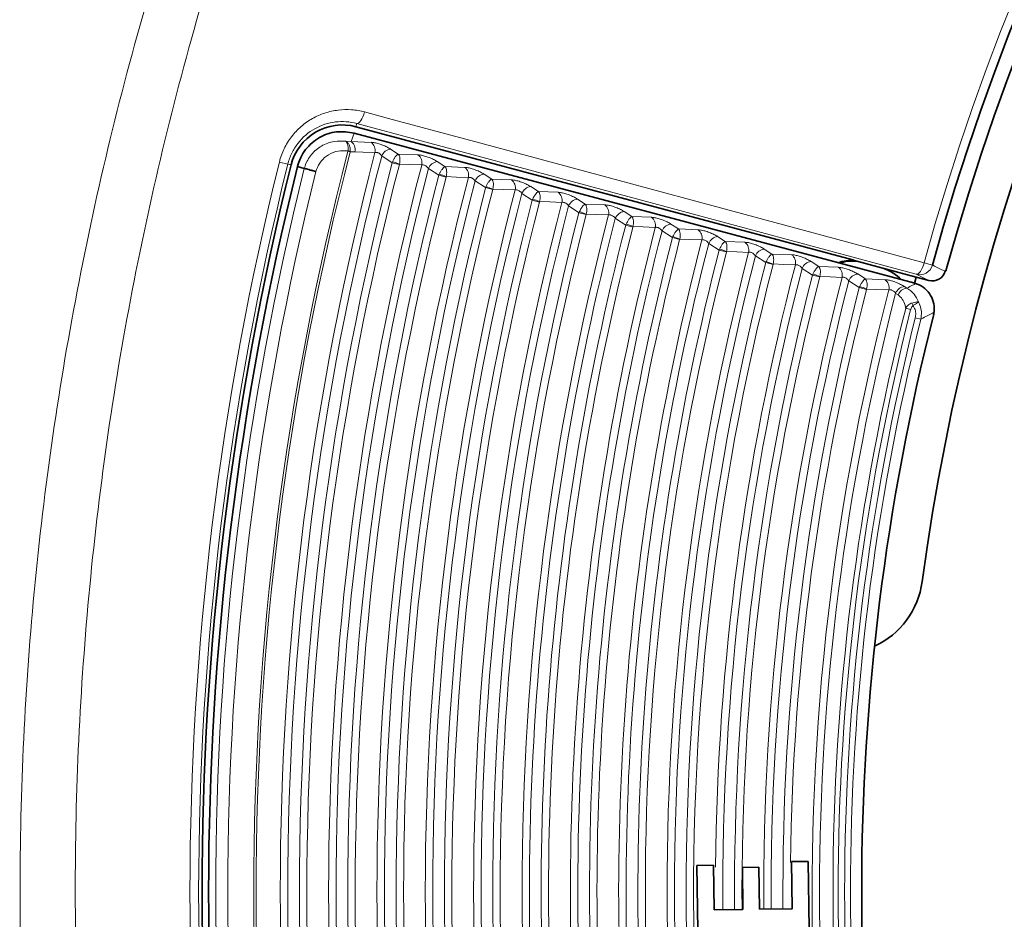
# Model space of a CAD drawing. Header units: millimetres. Extents: x 0 to 1118, y 0 to 864.
# Tile 27 of 200: x 352 to 365, y 283 to 294. Entities that reach past the tile are written whole.
import ezdxf

# ---------------------------------------------------------------- set-up
doc = ezdxf.new("R2010")
doc.units = ezdxf.units.MM

msp = doc.modelspace()

# ---------------------------------------------------------------- linework, layer by layer
at = {"color": 7, "linetype": 'Continuous', "lineweight": 18}
for p, q in [((356.621, 292.961), (356.61, 292.92)), ((363.689, 291.057), (356.621, 292.961)), ((356.549, 292.733), (356.589, 292.84)), ((356.484, 292.736), (356.549, 292.733)), ((356.55, 292.733), (356.803, 292.723)), ((356.509, 292.61), (356.51, 292.614)), ((356.536, 292.603), (356.509, 292.61)), ((356.536, 292.603), (356.538, 292.613)), ((356.597, 292.605), (356.536, 292.603)), ((357.048, 292.637), (357.145, 292.575)), ((357.145, 292.575), (357.393, 292.565)), ((355.749, 292.448), (355.643, 292.474)), ((355.749, 292.448), (355.791, 292.438)), ((357.067, 292.466), (356.936, 292.551)), ((357.067, 292.466), (357.072, 292.478)), ((357.158, 292.442), (357.067, 292.466)), ((357.16, 292.448), (357.158, 292.442)), ((357.638, 292.48), (357.735, 292.417)), ((357.657, 292.308), (357.526, 292.393)), ((357.657, 292.308), (357.662, 292.321)), ((357.735, 292.417), (357.983, 292.407)), ((358.228, 292.322), (358.325, 292.259)), ((357.748, 292.285), (357.657, 292.308)), ((357.75, 292.29), (357.748, 292.285)), ((358.247, 292.151), (358.116, 292.235)), ((358.325, 292.259), (358.573, 292.25)), ((358.247, 292.151), (358.252, 292.163)), ((358.338, 292.127), (358.247, 292.151)), ((358.34, 292.133), (358.338, 292.127)), ((358.837, 291.993), (358.706, 292.078)), ((358.819, 292.164), (358.916, 292.102)), ((358.916, 292.102), (359.164, 292.092)), ((358.837, 291.993), (358.843, 292.005)), ((358.929, 291.969), (358.837, 291.993)), ((358.93, 291.975), (358.929, 291.969)), ((359.409, 292.007), (359.506, 291.944)), ((359.506, 291.944), (359.754, 291.934)), ((359.428, 291.835), (359.297, 291.92)), ((359.428, 291.835), (359.433, 291.848)), ((359.519, 291.812), (359.428, 291.835)), ((359.52, 291.817), (359.519, 291.812)), ((359.999, 291.849), (360.096, 291.786)), ((360.018, 291.678), (359.887, 291.762)), ((360.096, 291.786), (360.344, 291.777)), ((360.018, 291.678), (360.023, 291.69)), ((360.109, 291.654), (360.018, 291.678)), ((360.11, 291.66), (360.109, 291.654)), ((360.608, 291.52), (360.477, 291.605)), ((360.589, 291.691), (360.686, 291.629)), ((360.686, 291.629), (360.934, 291.619)), ((360.608, 291.52), (360.613, 291.532)), ((360.699, 291.496), (360.608, 291.52)), ((360.701, 291.502), (360.699, 291.496)), ((361.198, 291.362), (361.067, 291.447)), ((361.179, 291.534), (361.276, 291.471)), ((361.276, 291.471), (361.524, 291.461)), ((361.198, 291.362), (361.203, 291.375)), ((361.289, 291.339), (361.198, 291.362)), ((361.291, 291.344), (361.289, 291.339)), ((361.769, 291.376), (361.866, 291.313)), ((361.788, 291.205), (361.657, 291.289)), ((361.788, 291.205), (361.793, 291.217)), ((361.879, 291.181), (361.788, 291.205)), ((361.866, 291.313), (362.114, 291.304)), ((362.359, 291.218), (362.456, 291.156)), ((363.893, 291.174), (363.787, 291.203)), ((361.881, 291.187), (361.879, 291.181)), ((362.378, 291.047), (362.247, 291.132)), ((362.456, 291.156), (362.704, 291.146)), ((362.378, 291.047), (362.383, 291.059)), ((362.469, 291.023), (362.378, 291.047)), ((362.471, 291.029), (362.469, 291.023)), ((362.968, 290.889), (362.837, 290.974)), ((362.949, 291.061), (363.046, 290.998)), ((363.046, 290.998), (363.294, 290.988)), ((362.968, 290.889), (362.974, 290.902)), ((363.059, 290.866), (362.968, 290.889)), ((363.061, 290.871), (363.059, 290.866)), ((363.54, 290.903), (363.571, 290.883)), ((363.459, 290.796), (363.427, 290.816)), ((363.618, 290.611), (363.554, 290.627)), ((363.747, 290.491), (363.676, 290.508))]:
    msp.add_line(p, q, dxfattribs=at)
at = {"color": 7, "linetype": 'Continuous', "lineweight": 35}
for p, q in [((363.669, 290.943), (356.589, 292.84)), ((356.61, 292.92), (362.887, 291.239)), ((355.958, 292.394), (355.872, 292.417)), ((355.958, 292.394), (355.958, 292.394)), ((362.939, 291.222), (363.688, 291.022)), ((364.064, 291.102), (364.053, 291.095)), ((363.666, 290.942), (363.688, 291.022)), ((363.849, 290.978), (363.688, 291.022)), ((363.68, 290.94), (363.669, 290.943)), ((362.114, 283.64), (362.325, 283.643)), ((362.122, 283.046), (362.114, 283.64)), ((362.325, 283.643), (362.337, 282.792)), ((360.916, 283.592), (361.127, 283.595)), ((360.928, 282.772), (360.916, 283.592)), ((361.127, 283.595), (361.135, 283.032)), ((361.492, 283.568), (361.701, 283.571)), ((361.499, 283.037), (361.492, 283.568)), ((361.701, 283.571), (361.708, 283.04)), ((361.135, 283.032), (361.499, 283.037)), ((361.708, 283.04), (362.122, 283.046))]:
    msp.add_line(p, q, dxfattribs=at)
at = {"color": 7, "linetype": 'Continuous', "lineweight": 18, "flags": 128}
for points in [[(356.621, 292.961), (356.633, 292.961), (356.646, 292.968), (356.659, 292.98), (356.673, 292.998), (356.686, 293.02), (356.699, 293.047), (356.71, 293.076), (356.719, 293.107)], [(356.719, 293.107), (357.022, 293.025), (358.232, 292.7), (363.071, 291.396), (363.787, 291.203)], [(356.85, 292.595), (356.699, 292.601), (356.597, 292.605)], [(357.44, 292.437), (357.289, 292.443), (357.16, 292.448)], [(358.03, 292.279), (357.879, 292.285), (357.75, 292.29)], [(358.621, 292.122), (358.469, 292.128), (358.34, 292.133)], [(359.211, 291.964), (359.06, 291.97), (358.93, 291.975)], [(359.801, 291.806), (359.65, 291.812), (359.52, 291.817)], [(360.391, 291.649), (360.24, 291.655), (360.11, 291.66)], [(360.981, 291.491), (360.83, 291.497), (360.701, 291.502)], [(361.571, 291.333), (361.42, 291.339), (361.291, 291.344)], [(363.689, 291.057), (363.701, 291.058), (363.714, 291.064), (363.727, 291.077), (363.741, 291.094), (363.754, 291.117), (363.767, 291.143), (363.778, 291.172), (363.787, 291.203)], [(362.161, 291.176), (362.01, 291.182), (361.881, 291.187)], [(363.893, 291.174), (363.898, 291.172), (363.92, 291.161), (364.005, 291.119), (364.053, 291.095)], [(362.751, 291.018), (362.6, 291.024), (362.471, 291.029)], [(363.849, 290.978), (363.772, 291.016), (363.689, 291.057)], [(363.342, 290.86), (363.19, 290.866), (363.061, 290.871)]]:
    msp.add_lwpolyline(points, dxfattribs=at)
at = {"color": 7, "linetype": 'Continuous', "lineweight": 35, "flags": 128}
for points in [[(362.887, 291.239), (362.748, 291.22), (362.701, 291.202)], [(362.719, 291.197), (362.796, 291.22), (362.939, 291.222)]]:
    msp.add_lwpolyline(points, dxfattribs=at)
at = {"color": 7, "linetype": 'Continuous', "lineweight": 35}
for centre, radius, start, end in [((392.666, 283.259), 29.167, 63.3472, 172.2835), ((392.666, 283.259), 29.842, 102.965, 164.6194), ((392.666, 283.259), 29.658, 102.62, 164.6675), ((356.438, 292.276), 0.667, 75, 166.0232), ((392.666, 283.259), 38, 166.0232, 193.9768), ((392.666, 283.259), 37.917, 166.0232, 193.9768), ((363.04, 290.508), 0.667, 46.045, 70.2113), ((392.666, 283.259), 29.667, 165.7966, 194.2034), ((362.715, 287.318), 1.058, 294.9804, 352.2835)]:
    msp.add_arc(centre, radius, start, end, dxfattribs=at)
at = {"color": 7, "linetype": 'Continuous', "lineweight": 18}
for centre, radius, start, end in [((392.666, 283.259), 29.951, 102.965, 164.6194), ((356.726, 292.622), 0.127, 347.6345, 52.8052), ((392.666, 283.259), 37.347, 165.5006, 194.4994), ((392.666, 283.259), 37.318, 165.5006, 194.4994), ((392.666, 283.259), 37.012, 165.3911, 194.6089), ((356.553, 293.226), 0.614, 265.9642, 268.5746), ((357.063, 292.502), 0.136, 96.3431, 159.0357), ((357.317, 292.464), 0.127, 347.6381, 52.806), ((392.666, 283.259), 38.153, 166.0232, 193.9768), ((392.666, 283.259), 38.043, 166.0232, 193.9768), ((392.666, 283.259), 36.918, 165.4233, 194.5767), ((392.666, 283.259), 36.77, 165.4998, 194.5002), ((392.666, 283.259), 36.676, 165.4998, 194.5002), ((356.904, 291.849), 0.651, 66.9025, 75.0614), ((357.653, 292.344), 0.136, 96.3446, 159.0384), ((392.666, 283.259), 37.828, 166.0265, 193.9742), ((392.666, 283.259), 37.675, 166.0307, 193.971), ((392.666, 283.259), 36.401, 165.397, 194.603), ((392.666, 283.259), 36.307, 165.4298, 194.5702), ((357.495, 291.692), 0.65, 66.8964, 75.068), ((357.907, 292.306), 0.127, 347.6419, 52.8068), ((358.244, 292.187), 0.136, 96.3461, 159.0412), ((392.666, 283.259), 36.159, 165.5076, 194.4924), ((392.666, 283.259), 36.065, 165.5076, 194.4924), ((392.666, 283.259), 35.791, 165.403, 194.597), ((392.666, 283.259), 35.697, 165.4365, 194.5635), ((358.497, 292.149), 0.127, 347.6457, 52.8077), ((392.666, 283.259), 35.548, 165.5156, 194.4844), ((392.666, 283.259), 35.454, 165.5156, 194.4844), ((392.666, 283.259), 35.18, 165.4093, 194.5907), ((392.666, 283.259), 35.086, 165.4434, 194.5566), ((358.085, 291.536), 0.649, 66.8901, 75.0748), ((358.834, 292.029), 0.136, 96.3477, 159.0441), ((359.087, 291.991), 0.127, 347.6497, 52.8086), ((392.666, 283.259), 34.938, 165.524, 194.476), ((392.666, 283.259), 34.844, 165.524, 194.476), ((392.666, 283.259), 34.569, 165.4158, 194.5842), ((358.676, 291.379), 0.648, 66.8836, 75.0818), ((359.424, 291.871), 0.136, 96.3493, 159.0471), ((392.666, 283.259), 34.475, 165.4505, 194.5495), ((392.666, 283.259), 34.327, 165.5326, 194.4674), ((359.266, 291.222), 0.647, 66.8769, 75.0892), ((359.677, 291.833), 0.127, 347.6538, 52.8095), ((360.014, 291.714), 0.136, 96.351, 159.0502), ((392.666, 283.259), 34.233, 165.5326, 194.4674), ((392.666, 283.259), 33.958, 165.4225, 194.5775), ((392.666, 283.259), 33.864, 165.4579, 186.1701), ((360.267, 291.676), 0.127, 347.6581, 52.8104), ((392.666, 283.259), 33.716, 165.5415, 186.2412), ((392.666, 283.259), 33.622, 165.5415, 187.1117), ((392.666, 283.259), 33.347, 165.4295, 186.7985), ((392.666, 283.259), 33.253, 165.4656, 186.4214), ((359.857, 291.066), 0.646, 66.87, 75.0967), ((360.604, 291.556), 0.136, 96.3527, 159.0534), ((360.857, 291.518), 0.127, 347.6625, 52.8114), ((392.666, 283.259), 33.105, 165.5508, 186.1338), ((392.666, 283.259), 33.011, 165.5508, 186.0626), ((392.666, 283.259), 32.737, 165.4367, 186.0961), ((392.666, 283.259), 32.643, 165.4735, 186.2025), ((360.447, 290.909), 0.645, 66.8628, 75.1046), ((361.194, 291.398), 0.136, 96.3546, 159.0568), ((361.447, 291.36), 0.127, 347.6671, 52.8125), ((392.666, 283.259), 32.494, 165.5604, 186.692), ((392.666, 283.259), 32.4, 165.5604, 194.4396), ((392.666, 283.259), 32.126, 165.4442, 194.5558), ((361.038, 290.753), 0.643, 66.8553, 75.1127), ((361.784, 291.241), 0.136, 96.3565, 159.0602), ((392.666, 283.259), 32.032, 165.4818, 194.5182), ((392.666, 283.259), 31.884, 165.5703, 194.4297), ((361.628, 290.596), 0.642, 66.8475, 75.1212), ((362.037, 291.203), 0.127, 347.6719, 52.8135), ((362.374, 291.083), 0.136, 96.3584, 159.0638), ((392.666, 283.259), 31.79, 165.5703, 181.6894), ((392.666, 283.259), 31.515, 165.452, 179.4368), ((392.666, 283.259), 31.421, 165.4904, 180.4114), ((362.628, 291.045), 0.127, 347.6769, 52.8146), ((363.732, 291.218), 0.167, 255.0082, 344.6196), ((392.666, 283.259), 31.273, 165.5807, 180.4096), ((392.666, 283.259), 31.179, 165.5807, 180.4084), ((392.666, 283.259), 30.904, 165.4601, 180.4049), ((392.666, 283.259), 30.81, 165.4993, 180.4037), ((362.219, 290.44), 0.641, 66.8395, 75.13), ((362.964, 290.925), 0.136, 96.3605, 159.0676), ((363.218, 290.887), 0.127, 347.682, 52.8158), ((392.666, 283.259), 30.662, 165.5915, 180.4018), ((392.666, 283.259), 30.568, 165.5915, 179.3076), ((392.666, 283.259), 30.293, 165.4686, 182.2341), ((362.809, 290.284), 0.639, 66.8311, 75.1391), ((363.555, 290.768), 0.136, 96.3626, 159.0715), ((363.586, 290.747), 0.136, 96.3678, 159.081), ((392.666, 283.259), 30.199, 165.5086, 194.4914), ((392.666, 283.259), 30.029, 165.797, 194.203), ((392.666, 283.259), 29.964, 165.797, 194.203), ((363.425, 290.575), 0.238, 20.9379, 29.6117), ((392.666, 283.259), 29.882, 165.961, 194.039), ((392.666, 283.259), 29.809, 165.961, 194.039)]:
    msp.add_arc(centre, radius, start, end, dxfattribs=at)
for points, knots in [([(392.937, 323.507), (394.265, 323.499), (395.584, 323.424), (398.209, 323.148), (399.513, 322.945), (401.458, 322.544), (402.105, 322.394), (403.386, 322.063), (404.02, 321.883), (405.903, 321.297), (407.134, 320.847), (409.545, 319.83), (410.727, 319.263), (412.461, 318.324), (413.033, 317.995), (414.164, 317.309), (414.724, 316.95), (416.365, 315.839), (417.416, 315.05), (419.432, 313.377), (420.397, 312.494), (422.242, 310.631), (423.121, 309.652), (424.165, 308.368), (424.372, 308.107), (424.777, 307.583), (424.976, 307.319), (425.561, 306.521), (425.938, 305.981), (427.024, 304.338), (427.691, 303.212), (428.915, 300.898), (429.471, 299.71), (430.219, 297.882), (430.454, 297.265), (430.785, 296.328), (430.891, 296.013), (431.096, 295.384), (431.194, 295.068), (431.665, 293.488), (431.978, 292.214), (432.477, 289.644), (432.663, 288.348), (432.91, 285.737), (432.97, 284.421), (432.962, 282.431), (432.943, 281.769), (432.873, 280.453), (432.821, 279.798), (432.621, 277.84), (432.424, 276.546), (431.904, 273.981), (431.582, 272.71), (431.003, 270.82), (430.793, 270.193), (430.342, 268.945), (430.102, 268.329), (429.34, 266.505), (428.775, 265.322), (427.534, 263.017), (426.859, 261.897), (425.761, 260.263), (425.382, 259.727), (424.594, 258.67), (424.186, 258.149), (422.919, 256.614), (422.032, 255.64), (420.172, 253.79), (419.2, 252.914), (417.174, 251.257), (416.118, 250.476), (414.746, 249.562), (414.469, 249.382), (413.909, 249.029), (413.626, 248.856), (412.773, 248.346), (412.197, 248.021), (410.454, 247.093), (409.268, 246.535), (406.848, 245.536), (405.615, 245.096), (403.73, 244.524), (403.095, 244.349), (402.135, 244.109), (401.813, 244.032), (401.167, 243.887), (400.842, 243.819), (399.217, 243.496), (397.91, 243.304), (395.282, 243.046), (393.961, 242.982), (391.307, 242.984), (389.991, 243.05), (387.38, 243.309), (386.085, 243.502), (383.517, 244.012), (382.244, 244.33), (380.666, 244.808), (380.351, 244.908), (379.722, 245.115), (379.408, 245.223), (378.472, 245.557), (377.855, 245.795), (376.03, 246.55), (374.845, 247.11), (372.535, 248.341), (371.411, 249.013), (369.771, 250.104), (369.233, 250.482), (368.436, 251.071), (368.173, 251.271), (367.65, 251.677), (367.39, 251.884), (366.109, 252.933), (365.133, 253.815), (363.276, 255.666), (362.396, 256.633), (360.729, 258.654), (359.944, 259.707), (358.838, 261.353), (358.481, 261.914), (357.799, 263.047), (357.473, 263.62), (356.539, 265.358), (355.976, 266.541), (354.968, 268.956), (354.523, 270.188), (353.945, 272.073), (353.767, 272.707), (353.442, 273.989), (353.294, 274.638), (352.902, 276.581), (352.706, 277.881), (352.441, 280.487), (352.372, 281.793), (352.362, 284.413), (352.421, 285.727), (352.608, 287.703), (352.686, 288.363), (352.875, 289.67), (352.986, 290.32), (353.363, 292.254), (353.676, 293.525), (354.426, 296.032), (354.861, 297.267), (355.608, 299.093), (355.873, 299.697), (356.293, 300.596), (356.438, 300.895), (356.733, 301.488), (356.884, 301.782), (357.657, 303.242), (358.328, 304.371), (359.774, 306.554), (360.549, 307.608), (362.202, 309.642), (363.081, 310.621), (364.246, 311.798), (364.482, 312.031), (364.96, 312.49), (365.201, 312.716), (365.932, 313.384), (366.428, 313.816), (367.945, 315.073), (368.993, 315.858), (371.162, 317.324), (372.282, 318.004), (374.019, 318.946), (374.607, 319.246), (375.503, 319.677), (375.804, 319.817), (376.408, 320.088), (376.711, 320.22), (378.23, 320.86), (379.464, 321.309), (381.964, 322.085), (383.232, 322.412), (385.802, 322.942), (387.104, 323.145), (389.744, 323.424), (391.067, 323.499), (392.395, 323.507)], [0, 0, 0, 0, 0.015625, 0.015625, 0.03125, 0.03125, 0.039062, 0.039062, 0.046875, 0.046875, 0.0625, 0.0625, 0.078125, 0.078125, 0.085937, 0.085937, 0.09375, 0.09375, 0.109375, 0.109375, 0.125, 0.125, 0.140625, 0.140625, 0.144531, 0.144531, 0.148437, 0.148437, 0.15625, 0.15625, 0.171875, 0.171875, 0.1875, 0.1875, 0.195312, 0.195312, 0.199219, 0.199219, 0.203125, 0.203125, 0.21875, 0.21875, 0.234375, 0.234375, 0.25, 0.25, 0.257812, 0.257812, 0.265625, 0.265625, 0.28125, 0.28125, 0.296875, 0.296875, 0.304687, 0.304687, 0.3125, 0.3125, 0.328125, 0.328125, 0.34375, 0.34375, 0.351562, 0.351562, 0.359375, 0.359375, 0.375, 0.375, 0.390625, 0.390625, 0.40625, 0.40625, 0.410156, 0.410156, 0.414062, 0.414062, 0.421875, 0.421875, 0.4375, 0.4375, 0.453125, 0.453125, 0.460937, 0.460937, 0.464844, 0.464844, 0.46875, 0.46875, 0.484375, 0.484375, 0.5, 0.5, 0.515625, 0.515625, 0.53125, 0.53125, 0.546875, 0.546875, 0.550781, 0.550781, 0.554687, 0.554687, 0.5625, 0.5625, 0.578125, 0.578125, 0.59375, 0.59375, 0.601562, 0.601562, 0.605469, 0.605469, 0.609375, 0.609375, 0.625, 0.625, 0.640625, 0.640625, 0.65625, 0.65625, 0.664062, 0.664062, 0.671875, 0.671875, 0.6875, 0.6875, 0.703125, 0.703125, 0.710937, 0.710937, 0.71875, 0.71875, 0.734375, 0.734375, 0.75, 0.75, 0.765625, 0.765625, 0.773438, 0.773438, 0.78125, 0.78125, 0.796875, 0.796875, 0.8125, 0.8125, 0.820313, 0.820313, 0.824219, 0.824219, 0.828125, 0.828125, 0.84375, 0.84375, 0.859375, 0.859375, 0.875, 0.875, 0.878906, 0.878906, 0.882813, 0.882813, 0.890625, 0.890625, 0.90625, 0.90625, 0.921875, 0.921875, 0.929688, 0.929688, 0.933594, 0.933594, 0.9375, 0.9375, 0.953125, 0.953125, 0.96875, 0.96875, 0.984375, 0.984375, 1, 1, 1, 1]), ([(392.333, 323.001), (391.026, 322.99), (389.723, 322.914), (387.126, 322.634), (385.845, 322.432), (383.318, 321.905), (382.071, 321.58), (379.612, 320.811), (378.399, 320.366), (376.905, 319.732), (376.608, 319.601), (376.014, 319.332), (375.719, 319.194), (374.838, 318.768), (374.26, 318.47), (372.554, 317.538), (371.453, 316.865), (369.324, 315.415), (368.295, 314.639), (366.807, 313.397), (366.32, 312.97), (365.603, 312.31), (365.367, 312.086), (364.898, 311.633), (364.666, 311.402), (363.524, 310.24), (362.663, 309.273), (361.044, 307.264), (360.286, 306.223), (358.872, 304.069), (358.216, 302.955), (357.462, 301.516), (357.314, 301.226), (357.026, 300.64), (356.885, 300.346), (356.474, 299.459), (356.216, 298.863), (355.488, 297.063), (355.063, 295.846), (354.334, 293.376), (354.029, 292.124), (353.662, 290.219), (353.555, 289.58), (353.372, 288.293), (353.296, 287.643), (353.115, 285.698), (353.059, 284.405), (353.07, 281.826), (353.138, 280.54), (353.399, 277.974), (353.591, 276.695), (353.976, 274.782), (354.12, 274.143), (354.439, 272.882), (354.613, 272.257), (355.18, 270.4), (355.616, 269.187), (356.603, 266.808), (357.155, 265.642), (358.07, 263.93), (358.389, 263.365), (358.891, 262.527), (359.063, 262.249), (359.412, 261.698), (359.589, 261.425), (360.493, 260.073), (361.263, 259.035), (362.898, 257.042), (363.763, 256.087), (365.586, 254.261), (366.544, 253.39), (367.803, 252.356), (368.058, 252.151), (368.572, 251.75), (368.831, 251.553), (369.613, 250.972), (370.143, 250.599), (371.754, 249.521), (372.859, 248.858), (375.13, 247.642), (376.296, 247.089), (378.091, 246.344), (378.698, 246.109), (379.619, 245.779), (379.928, 245.672), (380.546, 245.468), (380.856, 245.369), (382.409, 244.897), (383.662, 244.583), (386.189, 244.079), (387.463, 243.889), (390.032, 243.633), (391.327, 243.567), (393.939, 243.565), (395.24, 243.629), (397.826, 243.883), (399.112, 244.073), (400.711, 244.392), (401.031, 244.46), (401.667, 244.603), (401.984, 244.678), (402.929, 244.916), (403.553, 245.089), (405.408, 245.653), (406.621, 246.087), (409.001, 247.074), (410.167, 247.625), (411.882, 248.542), (412.447, 248.862), (413.286, 249.365), (413.565, 249.536), (414.115, 249.885), (414.387, 250.063), (415.736, 250.965), (416.773, 251.735), (418.764, 253.371), (419.719, 254.235), (421.544, 256.06), (422.416, 257.021), (423.658, 258.534), (424.059, 259.048), (424.832, 260.09), (425.204, 260.619), (426.28, 262.23), (426.943, 263.335), (428.159, 265.605), (428.712, 266.771), (429.46, 268.568), (429.695, 269.174), (430.137, 270.403), (430.342, 271.021), (430.909, 272.882), (431.225, 274.134), (431.735, 276.659), (431.928, 277.933), (432.125, 279.86), (432.176, 280.505), (432.245, 281.8), (432.264, 282.451), (432.274, 284.41), (432.216, 285.706), (431.978, 288.277), (431.797, 289.552), (431.312, 292.083), (431.008, 293.339), (430.549, 294.896), (430.454, 295.207), (430.254, 295.827), (430.15, 296.137), (429.828, 297.061), (429.599, 297.669), (428.87, 299.471), (428.327, 300.642), (427.133, 302.924), (426.48, 304.035), (425.418, 305.657), (425.05, 306.19), (424.476, 306.978), (424.282, 307.239), (423.885, 307.757), (423.683, 308.014), (422.661, 309.282), (421.799, 310.249), (419.991, 312.089), (419.044, 312.962), (417.066, 314.616), (416.035, 315.396), (414.423, 316.495), (413.873, 316.85), (412.762, 317.529), (412.201, 317.854), (410.496, 318.784), (409.336, 319.346), (406.965, 320.353), (405.755, 320.799), (403.903, 321.38), (403.28, 321.559), (402.02, 321.887), (401.383, 322.036), (399.47, 322.435), (398.186, 322.637), (395.604, 322.914), (394.306, 322.99), (392.999, 323.001)], [0, 0, 0, 0, 0.015625, 0.015625, 0.03125, 0.03125, 0.046875, 0.046875, 0.0625, 0.0625, 0.066406, 0.066406, 0.070312, 0.070312, 0.078125, 0.078125, 0.09375, 0.09375, 0.109375, 0.109375, 0.117187, 0.117187, 0.121094, 0.121094, 0.125, 0.125, 0.140625, 0.140625, 0.15625, 0.15625, 0.171875, 0.171875, 0.175781, 0.175781, 0.179687, 0.179687, 0.1875, 0.1875, 0.203125, 0.203125, 0.21875, 0.21875, 0.226562, 0.226562, 0.234375, 0.234375, 0.25, 0.25, 0.265625, 0.265625, 0.28125, 0.28125, 0.289062, 0.289062, 0.296875, 0.296875, 0.3125, 0.3125, 0.328125, 0.328125, 0.335937, 0.335937, 0.339844, 0.339844, 0.34375, 0.34375, 0.359375, 0.359375, 0.375, 0.375, 0.390625, 0.390625, 0.394531, 0.394531, 0.398438, 0.398438, 0.40625, 0.40625, 0.421875, 0.421875, 0.4375, 0.4375, 0.445313, 0.445313, 0.449219, 0.449219, 0.453125, 0.453125, 0.46875, 0.46875, 0.484375, 0.484375, 0.5, 0.5, 0.515625, 0.515625, 0.53125, 0.53125, 0.535156, 0.535156, 0.539063, 0.539063, 0.546875, 0.546875, 0.5625, 0.5625, 0.578125, 0.578125, 0.585938, 0.585938, 0.589844, 0.589844, 0.59375, 0.59375, 0.609375, 0.609375, 0.625, 0.625, 0.640625, 0.640625, 0.648438, 0.648438, 0.65625, 0.65625, 0.671875, 0.671875, 0.6875, 0.6875, 0.695313, 0.695313, 0.703125, 0.703125, 0.71875, 0.71875, 0.734375, 0.734375, 0.742188, 0.742188, 0.75, 0.75, 0.765625, 0.765625, 0.78125, 0.78125, 0.796875, 0.796875, 0.800781, 0.800781, 0.804688, 0.804688, 0.8125, 0.8125, 0.828125, 0.828125, 0.84375, 0.84375, 0.851563, 0.851563, 0.855469, 0.855469, 0.859375, 0.859375, 0.875, 0.875, 0.890625, 0.890625, 0.90625, 0.90625, 0.914063, 0.914063, 0.921875, 0.921875, 0.9375, 0.9375, 0.953125, 0.953125, 0.960938, 0.960938, 0.96875, 0.96875, 0.984375, 0.984375, 1, 1, 1, 1]), ([(355.643, 292.474), (355.657, 292.533), (355.678, 292.589), (355.729, 292.696), (355.761, 292.748), (355.833, 292.841), (355.873, 292.884), (355.962, 292.961), (356.01, 292.995), (356.11, 293.052), (356.163, 293.075), (356.272, 293.111), (356.328, 293.123), (356.44, 293.137), (356.497, 293.139), (356.609, 293.131), (356.665, 293.122), (356.719, 293.107)], [0, 0, 0, 0, 0.125, 0.125, 0.25, 0.25, 0.375, 0.375, 0.5, 0.5, 0.625, 0.625, 0.75, 0.75, 0.875, 0.875, 1, 1, 1, 1]), ([(356.621, 292.961), (356.578, 292.973), (356.533, 292.98), (356.444, 292.987), (356.398, 292.986), (356.308, 292.975), (356.263, 292.965), (356.175, 292.937), (356.132, 292.918), (356.01, 292.85), (355.936, 292.787), (355.847, 292.672), (355.821, 292.63), (355.778, 292.542), (355.761, 292.496), (355.749, 292.448)], [0, 0, 0, 0, 0.125, 0.125, 0.25, 0.25, 0.375, 0.375, 0.5, 0.5, 0.75, 0.75, 0.875, 0.875, 1, 1, 1, 1]), ([(355.958, 292.394), (355.961, 292.404), (355.979, 292.467), (356.041, 292.576), (356.171, 292.686), (356.328, 292.745), (356.435, 292.739), (356.484, 292.736)], [0, 0, 0, 0, 0.046603, 0.28207, 0.526767, 0.780133, 1, 1, 1, 1]), ([(356.51, 292.614), (356.511, 292.625), (356.513, 292.649), (356.51, 292.685), (356.501, 292.716), (356.49, 292.731), (356.484, 292.736), (356.484, 292.736)], [0, 0, 0, 0, 0.202414, 0.461723, 0.72258, 0.986118, 1, 1, 1, 1]), ([(356.538, 292.613), (356.538, 292.623), (356.538, 292.648), (356.528, 292.684), (356.51, 292.716), (356.494, 292.731), (356.484, 292.736), (356.484, 292.736)], [0, 0, 0, 0, 0.202407, 0.461766, 0.722656, 0.989249, 1, 1, 1, 1]), ([(356.549, 292.733), (356.549, 292.733), (356.549, 292.733), (356.55, 292.733), (356.55, 292.733), (356.55, 292.733)], [0, 0, 0, 0, 0.437569, 0.755085, 1, 1, 1, 1]), ([(356.597, 292.605), (356.598, 292.609), (356.6, 292.621), (356.599, 292.647), (356.592, 292.679), (356.575, 292.712), (356.558, 292.726), (356.55, 292.733)], [0, 0, 0, 0, 0.0944958, 0.236649, 0.4911001, 0.74555, 1, 1, 1, 1]), ([(356.803, 292.723), (356.813, 292.722), (356.837, 292.72), (356.886, 292.709), (356.944, 292.69), (357.003, 292.665), (357.033, 292.646), (357.048, 292.637)], [0, 0, 0, 0, 0.148172, 0.353493, 0.564858, 0.782559, 1, 1, 1, 1]), ([(356.51, 292.614), (356.468, 292.617), (356.384, 292.622), (356.263, 292.574), (356.167, 292.491), (356.121, 292.409), (356.108, 292.362), (356.105, 292.354)], [0, 0, 0, 0, 0.242991, 0.49206, 0.729312, 0.953176, 1, 1, 1, 1]), ([(356.936, 292.551), (356.931, 292.557), (356.922, 292.569), (356.904, 292.584), (356.89, 292.591), (356.877, 292.595), (356.869, 292.596), (356.859, 292.596), (356.854, 292.595), (356.85, 292.595)], [0, 0, 0, 0, 0.23606, 0.456647, 0.619171, 0.659578, 0.826952, 0.854671, 1, 1, 1, 1]), ([(357.072, 292.478), (357.077, 292.489), (357.088, 292.511), (357.108, 292.541), (357.122, 292.558), (357.132, 292.566), (357.136, 292.57), (357.14, 292.572), (357.142, 292.573), (357.143, 292.574), (357.144, 292.574), (357.145, 292.574), (357.145, 292.575), (357.145, 292.575), (357.145, 292.575)], [0, 0, 0, 0, 0.2158364, 0.4599166, 0.7170342, 0.7751463, 0.8685292, 0.9220001, 0.9534984, 0.97223, 0.9834062, 0.991107, 0.9922186, 1, 1, 1, 1]), ([(357.16, 292.448), (357.162, 292.46), (357.167, 292.484), (357.166, 292.521), (357.162, 292.544), (357.156, 292.558), (357.153, 292.564), (357.15, 292.569), (357.148, 292.571), (357.147, 292.573), (357.146, 292.574), (357.146, 292.574), (357.146, 292.574), (357.145, 292.575), (357.145, 292.575)], [0, 0, 0, 0, 0.215837, 0.459917, 0.717035, 0.775146, 0.86853, 0.922001, 0.953499, 0.97223, 0.983406, 0.991107, 0.992219, 1, 1, 1, 1]), ([(357.393, 292.565), (357.403, 292.564), (357.427, 292.562), (357.476, 292.551), (357.534, 292.532), (357.593, 292.507), (357.623, 292.489), (357.638, 292.48)], [0, 0, 0, 0, 0.1481472, 0.3534689, 0.5648397, 0.78255, 1, 1, 1, 1]), ([(357.526, 292.393), (357.522, 292.399), (357.513, 292.411), (357.494, 292.426), (357.48, 292.433), (357.467, 292.437), (357.459, 292.439), (357.449, 292.439), (357.444, 292.438), (357.44, 292.437)], [0, 0, 0, 0, 0.236085, 0.456691, 0.61921, 0.659626, 0.826969, 0.854708, 1, 1, 1, 1]), ([(357.662, 292.321), (357.668, 292.331), (357.679, 292.354), (357.698, 292.383), (357.712, 292.4), (357.722, 292.409), (357.727, 292.412), (357.73, 292.415), (357.732, 292.416), (357.734, 292.416), (357.734, 292.417), (357.735, 292.417), (357.735, 292.417), (357.735, 292.417), (357.735, 292.417)], [0, 0, 0, 0, 0.215866, 0.459988, 0.717056, 0.775273, 0.868599, 0.922041, 0.953523, 0.972244, 0.983415, 0.991106, 0.992218, 1, 1, 1, 1]), ([(357.75, 292.29), (357.752, 292.302), (357.757, 292.327), (357.757, 292.363), (357.752, 292.386), (357.746, 292.4), (357.743, 292.407), (357.74, 292.411), (357.738, 292.414), (357.737, 292.415), (357.736, 292.416), (357.736, 292.416), (357.736, 292.417), (357.735, 292.417), (357.735, 292.417)], [0, 0, 0, 0, 0.215867, 0.459988, 0.717056, 0.775272, 0.8686, 0.922042, 0.953523, 0.972245, 0.983415, 0.991106, 0.992218, 1, 1, 1, 1]), ([(357.983, 292.407), (357.993, 292.407), (358.017, 292.405), (358.066, 292.394), (358.124, 292.374), (358.183, 292.349), (358.213, 292.331), (358.228, 292.322)], [0, 0, 0, 0, 0.1481221, 0.3534438, 0.5648206, 0.7825405, 1, 1, 1, 1]), ([(358.116, 292.235), (358.112, 292.242), (358.103, 292.254), (358.084, 292.268), (358.07, 292.275), (358.057, 292.279), (358.049, 292.281), (358.039, 292.281), (358.034, 292.28), (358.03, 292.279)], [0, 0, 0, 0, 0.23611, 0.456736, 0.61925, 0.659675, 0.826986, 0.854746, 1, 1, 1, 1]), ([(358.252, 292.163), (358.258, 292.173), (358.269, 292.196), (358.288, 292.226), (358.303, 292.242), (358.312, 292.251), (358.317, 292.255), (358.32, 292.257), (358.323, 292.258), (358.324, 292.259), (358.324, 292.259), (358.325, 292.259), (358.325, 292.259), (358.325, 292.259), (358.325, 292.259)], [0, 0, 0, 0, 0.215897, 0.460063, 0.717078, 0.775404, 0.868672, 0.922083, 0.953548, 0.972259, 0.983424, 0.991106, 0.992217, 1, 1, 1, 1]), ([(358.34, 292.133), (358.342, 292.144), (358.347, 292.169), (358.347, 292.205), (358.342, 292.229), (358.336, 292.243), (358.333, 292.249), (358.33, 292.254), (358.328, 292.256), (358.327, 292.257), (358.326, 292.258), (358.326, 292.259), (358.326, 292.259), (358.326, 292.259), (358.325, 292.259)], [0, 0, 0, 0, 0.215897, 0.460063, 0.717078, 0.775403, 0.868673, 0.922084, 0.953548, 0.97226, 0.983424, 0.991106, 0.992217, 1, 1, 1, 1]), ([(358.573, 292.25), (358.583, 292.249), (358.607, 292.247), (358.656, 292.236), (358.715, 292.217), (358.773, 292.192), (358.803, 292.173), (358.819, 292.164)], [0, 0, 0, 0, 0.148096, 0.3534178, 0.5648008, 0.7825307, 1, 1, 1, 1]), ([(358.706, 292.078), (358.702, 292.084), (358.693, 292.096), (358.674, 292.111), (358.66, 292.118), (358.647, 292.122), (358.64, 292.123), (358.629, 292.123), (358.624, 292.122), (358.621, 292.122)], [0, 0, 0, 0, 0.236137, 0.456782, 0.619291, 0.659727, 0.827004, 0.854785, 1, 1, 1, 1]), ([(358.843, 292.005), (358.848, 292.016), (358.859, 292.038), (358.878, 292.068), (358.893, 292.085), (358.902, 292.093), (358.907, 292.097), (358.911, 292.099), (358.913, 292.1), (358.914, 292.101), (358.915, 292.101), (358.915, 292.101), (358.915, 292.102), (358.915, 292.102), (358.916, 292.102)], [0, 0, 0, 0, 0.215929, 0.460139, 0.717101, 0.77554, 0.868747, 0.922127, 0.953574, 0.972275, 0.983433, 0.991105, 0.992217, 1, 1, 1, 1]), ([(358.93, 291.975), (358.932, 291.987), (358.937, 292.011), (358.937, 292.048), (358.932, 292.071), (358.927, 292.085), (358.923, 292.091), (358.92, 292.096), (358.918, 292.098), (358.917, 292.1), (358.917, 292.101), (358.916, 292.101), (358.916, 292.101), (358.916, 292.102), (358.916, 292.102)], [0, 0, 0, 0, 0.215929, 0.46014, 0.717101, 0.775539, 0.868748, 0.922128, 0.953574, 0.972275, 0.983433, 0.991105, 0.992217, 1, 1, 1, 1]), ([(359.164, 292.092), (359.174, 292.091), (359.197, 292.089), (359.246, 292.078), (359.305, 292.059), (359.363, 292.034), (359.393, 292.016), (359.409, 292.007)], [0, 0, 0, 0, 0.148069, 0.3533909, 0.5647803, 0.7825205, 1, 1, 1, 1]), ([(359.297, 291.92), (359.292, 291.926), (359.283, 291.938), (359.264, 291.953), (359.25, 291.96), (359.238, 291.964), (359.23, 291.966), (359.219, 291.966), (359.215, 291.965), (359.211, 291.964)], [0, 0, 0, 0, 0.236164, 0.45683, 0.619333, 0.65978, 0.827023, 0.854826, 1, 1, 1, 1]), ([(359.433, 291.848), (359.438, 291.858), (359.449, 291.881), (359.468, 291.91), (359.483, 291.927), (359.492, 291.936), (359.497, 291.939), (359.501, 291.942), (359.503, 291.943), (359.504, 291.943), (359.505, 291.944), (359.505, 291.944), (359.505, 291.944), (359.506, 291.944), (359.506, 291.944)], [0, 0, 0, 0, 0.215962, 0.460219, 0.717125, 0.77568, 0.868825, 0.922172, 0.9536, 0.972291, 0.983442, 0.991104, 0.992216, 1, 1, 1, 1]), ([(359.52, 291.817), (359.523, 291.829), (359.527, 291.854), (359.527, 291.89), (359.522, 291.913), (359.517, 291.927), (359.514, 291.934), (359.51, 291.938), (359.509, 291.941), (359.507, 291.942), (359.507, 291.943), (359.506, 291.943), (359.506, 291.944), (359.506, 291.944), (359.506, 291.944)], [0, 0, 0, 0, 0.2159624, 0.4602192, 0.717125, 0.7756795, 0.8688258, 0.9221732, 0.953601, 0.9722911, 0.9834427, 0.9911041, 0.9922162, 1, 1, 1, 1]), ([(359.754, 291.934), (359.764, 291.934), (359.787, 291.932), (359.836, 291.921), (359.895, 291.901), (359.953, 291.876), (359.984, 291.858), (359.999, 291.849)], [0, 0, 0, 0, 0.148041, 0.353363, 0.564759, 0.78251, 1, 1, 1, 1]), ([(359.887, 291.762), (359.882, 291.769), (359.873, 291.781), (359.855, 291.795), (359.84, 291.802), (359.828, 291.806), (359.82, 291.808), (359.809, 291.808), (359.805, 291.807), (359.801, 291.806)], [0, 0, 0, 0, 0.236193, 0.45688, 0.619378, 0.659835, 0.827042, 0.854868, 1, 1, 1, 1]), ([(360.023, 291.69), (360.028, 291.7), (360.039, 291.723), (360.059, 291.753), (360.073, 291.769), (360.083, 291.778), (360.087, 291.782), (360.091, 291.784), (360.093, 291.785), (360.094, 291.786), (360.095, 291.786), (360.095, 291.786), (360.096, 291.786), (360.096, 291.786), (360.096, 291.786)], [0, 0, 0, 0, 0.215996, 0.460302, 0.717149, 0.775826, 0.868906, 0.922219, 0.953628, 0.972307, 0.983452, 0.991103, 0.992216, 1, 1, 1, 1]), ([(360.11, 291.66), (360.113, 291.671), (360.117, 291.696), (360.117, 291.732), (360.112, 291.756), (360.107, 291.77), (360.104, 291.776), (360.101, 291.781), (360.099, 291.783), (360.098, 291.784), (360.097, 291.785), (360.096, 291.786), (360.096, 291.786), (360.096, 291.786), (360.096, 291.786)], [0, 0, 0, 0, 0.215997, 0.460302, 0.71715, 0.775825, 0.868907, 0.92222, 0.953629, 0.972308, 0.983453, 0.991103, 0.992216, 1, 1, 1, 1]), ([(360.344, 291.777), (360.354, 291.776), (360.378, 291.774), (360.426, 291.763), (360.485, 291.744), (360.543, 291.719), (360.574, 291.7), (360.589, 291.691)], [0, 0, 0, 0, 0.148012, 0.3533341, 0.564737, 0.782499, 1, 1, 1, 1]), ([(360.477, 291.605), (360.472, 291.611), (360.463, 291.623), (360.445, 291.638), (360.43, 291.645), (360.418, 291.649), (360.41, 291.65), (360.399, 291.65), (360.395, 291.649), (360.391, 291.649)], [0, 0, 0, 0, 0.236222, 0.456932, 0.619423, 0.659892, 0.827063, 0.854912, 1, 1, 1, 1]), ([(360.613, 291.532), (360.618, 291.543), (360.629, 291.565), (360.649, 291.595), (360.663, 291.612), (360.673, 291.62), (360.677, 291.624), (360.681, 291.626), (360.683, 291.627), (360.684, 291.628), (360.685, 291.628), (360.685, 291.628), (360.686, 291.629), (360.686, 291.629), (360.686, 291.629)], [0, 0, 0, 0, 0.216032, 0.460387, 0.717175, 0.775977, 0.86899, 0.922268, 0.953657, 0.972324, 0.983463, 0.991103, 0.992215, 1, 1, 1, 1]), ([(360.701, 291.502), (360.703, 291.514), (360.708, 291.538), (360.707, 291.575), (360.702, 291.598), (360.697, 291.612), (360.694, 291.618), (360.691, 291.623), (360.689, 291.625), (360.688, 291.627), (360.687, 291.628), (360.687, 291.628), (360.686, 291.628), (360.686, 291.629), (360.686, 291.629)], [0, 0, 0, 0, 0.216032, 0.460387, 0.717175, 0.775976, 0.86899, 0.922269, 0.953658, 0.972325, 0.983463, 0.991103, 0.992215, 1, 1, 1, 1]), ([(360.934, 291.619), (360.944, 291.618), (360.968, 291.616), (361.017, 291.605), (361.075, 291.586), (361.133, 291.561), (361.164, 291.543), (361.179, 291.534)], [0, 0, 0, 0, 0.1479819, 0.3533041, 0.5647142, 0.7824877, 1, 1, 1, 1]), ([(361.067, 291.447), (361.062, 291.453), (361.053, 291.465), (361.035, 291.48), (361.02, 291.487), (361.008, 291.491), (361, 291.493), (360.99, 291.493), (360.985, 291.492), (360.981, 291.491)], [0, 0, 0, 0, 0.236253, 0.456986, 0.619471, 0.659951, 0.827083, 0.854958, 1, 1, 1, 1]), ([(361.203, 291.375), (361.208, 291.385), (361.219, 291.408), (361.239, 291.437), (361.253, 291.454), (361.263, 291.463), (361.267, 291.466), (361.271, 291.469), (361.273, 291.47), (361.274, 291.47), (361.275, 291.471), (361.275, 291.471), (361.276, 291.471), (361.276, 291.471), (361.276, 291.471)], [0, 0, 0, 0, 0.216069, 0.460476, 0.717201, 0.776133, 0.869077, 0.922319, 0.953687, 0.972342, 0.983473, 0.991102, 0.992214, 1, 1, 1, 1]), ([(361.291, 291.344), (361.293, 291.356), (361.298, 291.381), (361.297, 291.417), (361.292, 291.44), (361.287, 291.454), (361.284, 291.461), (361.281, 291.465), (361.279, 291.468), (361.278, 291.469), (361.277, 291.47), (361.277, 291.47), (361.276, 291.471), (361.276, 291.471), (361.276, 291.471)], [0, 0, 0, 0, 0.216069, 0.460476, 0.717202, 0.776133, 0.869077, 0.92232, 0.953688, 0.972343, 0.983473, 0.991102, 0.992214, 1, 1, 1, 1]), ([(361.524, 291.461), (361.534, 291.461), (361.558, 291.459), (361.607, 291.448), (361.665, 291.428), (361.723, 291.403), (361.754, 291.385), (361.769, 291.376)], [0, 0, 0, 0, 0.1479506, 0.3532729, 0.5646904, 0.7824759, 1, 1, 1, 1]), ([(361.657, 291.289), (361.652, 291.296), (361.643, 291.308), (361.625, 291.322), (361.611, 291.329), (361.598, 291.334), (361.59, 291.335), (361.58, 291.335), (361.575, 291.334), (361.571, 291.333)], [0, 0, 0, 0, 0.236285, 0.457042, 0.61952, 0.660013, 0.827105, 0.855005, 1, 1, 1, 1]), ([(361.793, 291.217), (361.798, 291.227), (361.81, 291.25), (361.829, 291.28), (361.843, 291.296), (361.853, 291.305), (361.857, 291.309), (361.861, 291.311), (361.863, 291.312), (361.864, 291.313), (361.865, 291.313), (361.866, 291.313), (361.866, 291.313), (361.866, 291.313), (361.866, 291.313)], [0, 0, 0, 0, 0.2161069, 0.4605684, 0.7172291, 0.776296, 0.8691668, 0.9223715, 0.9537182, 0.9723608, 0.9834842, 0.9911009, 0.9922135, 1, 1, 1, 1]), ([(361.881, 291.187), (361.883, 291.198), (361.888, 291.223), (361.887, 291.259), (361.883, 291.283), (361.877, 291.297), (361.874, 291.303), (361.871, 291.308), (361.869, 291.31), (361.868, 291.311), (361.867, 291.312), (361.867, 291.313), (361.867, 291.313), (361.866, 291.313), (361.866, 291.313)], [0, 0, 0, 0, 0.216107, 0.460568, 0.71723, 0.776295, 0.869168, 0.922372, 0.953719, 0.972361, 0.983484, 0.991101, 0.992213, 1, 1, 1, 1]), ([(362.114, 291.304), (362.124, 291.303), (362.148, 291.301), (362.197, 291.29), (362.255, 291.271), (362.314, 291.246), (362.344, 291.227), (362.359, 291.218)], [0, 0, 0, 0, 0.147918, 0.353241, 0.564666, 0.782464, 1, 1, 1, 1]), ([(362.247, 291.132), (362.242, 291.138), (362.233, 291.15), (362.215, 291.165), (362.201, 291.172), (362.188, 291.176), (362.18, 291.177), (362.17, 291.177), (362.165, 291.177), (362.161, 291.176)], [0, 0, 0, 0, 0.236318, 0.457099, 0.619572, 0.660077, 0.827128, 0.855055, 1, 1, 1, 1]), ([(362.383, 291.059), (362.389, 291.07), (362.4, 291.092), (362.419, 291.122), (362.433, 291.139), (362.443, 291.147), (362.448, 291.151), (362.451, 291.153), (362.453, 291.154), (362.455, 291.155), (362.455, 291.155), (362.456, 291.155), (362.456, 291.156), (362.456, 291.156), (362.456, 291.156)], [0, 0, 0, 0, 0.216147, 0.460664, 0.717258, 0.776465, 0.869261, 0.922426, 0.953751, 0.97238, 0.983496, 0.9911, 0.992213, 1, 1, 1, 1]), ([(362.471, 291.029), (362.473, 291.041), (362.478, 291.065), (362.478, 291.102), (362.473, 291.125), (362.467, 291.139), (362.464, 291.145), (362.461, 291.15), (362.459, 291.152), (362.458, 291.154), (362.457, 291.155), (362.457, 291.155), (362.457, 291.155), (362.456, 291.156), (362.456, 291.156)], [0, 0, 0, 0, 0.216147, 0.460664, 0.717258, 0.776465, 0.869261, 0.922427, 0.953751, 0.97238, 0.983496, 0.9911, 0.992213, 1, 1, 1, 1]), ([(362.704, 291.146), (362.714, 291.145), (362.738, 291.143), (362.787, 291.132), (362.845, 291.113), (362.904, 291.088), (362.934, 291.07), (362.949, 291.061)], [0, 0, 0, 0, 0.1478843, 0.3532069, 0.5646401, 0.7824509, 1, 1, 1, 1]), ([(362.837, 290.974), (362.833, 290.98), (362.824, 290.992), (362.805, 291.007), (362.791, 291.014), (362.778, 291.018), (362.77, 291.02), (362.76, 291.02), (362.755, 291.019), (362.751, 291.018)], [0, 0, 0, 0, 0.236352, 0.45716, 0.619625, 0.660143, 0.827151, 0.855106, 1, 1, 1, 1]), ([(362.974, 290.902), (362.979, 290.912), (362.99, 290.935), (363.009, 290.964), (363.024, 290.981), (363.033, 290.99), (363.038, 290.993), (363.041, 290.996), (363.044, 290.997), (363.045, 290.997), (363.045, 290.998), (363.046, 290.998), (363.046, 290.998), (363.046, 290.998), (363.046, 290.998)], [0, 0, 0, 0, 0.2161882, 0.4607641, 0.7172878, 0.776641, 0.8693583, 0.922483, 0.9537842, 0.9724001, 0.9835076, 0.9910991, 0.9922119, 1, 1, 1, 1]), ([(363.061, 290.871), (363.063, 290.883), (363.068, 290.908), (363.068, 290.944), (363.063, 290.967), (363.057, 290.981), (363.054, 290.988), (363.051, 290.992), (363.049, 290.995), (363.048, 290.996), (363.047, 290.997), (363.047, 290.997), (363.047, 290.998), (363.047, 290.998), (363.046, 290.998)], [0, 0, 0, 0, 0.216189, 0.460764, 0.717288, 0.77664, 0.869359, 0.922484, 0.953785, 0.9724, 0.983508, 0.991099, 0.992212, 1, 1, 1, 1]), ([(363.294, 290.988), (363.304, 290.988), (363.328, 290.986), (363.377, 290.975), (363.435, 290.955), (363.494, 290.93), (363.524, 290.912), (363.54, 290.903)], [0, 0, 0, 0, 0.147849, 0.353172, 0.564613, 0.782438, 1, 1, 1, 1]), ([(363.427, 290.816), (363.423, 290.823), (363.414, 290.835), (363.395, 290.849), (363.381, 290.856), (363.368, 290.861), (363.36, 290.862), (363.35, 290.862), (363.345, 290.861), (363.342, 290.86)], [0, 0, 0, 0, 0.236388, 0.457222, 0.61968, 0.660212, 0.827176, 0.855159, 1, 1, 1, 1]), ([(363.571, 290.883), (363.595, 290.895), (363.631, 290.914), (363.668, 290.933), (363.68, 290.94)], [0, 0, 0, 0, 0.656525, 1, 1, 1, 1]), ([(363.571, 290.883), (363.604, 290.86), (363.665, 290.816), (363.699, 290.742), (363.715, 290.707)], [0, 0, 0, 0, 0.526932, 1, 1, 1, 1]), ([(363.554, 290.627), (363.552, 290.641), (363.545, 290.684), (363.516, 290.748), (363.478, 290.78), (363.459, 290.796)], [0, 0, 0, 0, 0.190839, 0.595633, 1, 1, 1, 1]), ([(363.715, 290.707), (363.715, 290.707), (363.71, 290.708), (363.697, 290.708), (363.669, 290.704), (363.644, 290.696), (363.632, 290.693)], [0, 0, 0, 0, 0.015037, 0.302791, 0.649462, 1, 1, 1, 1]), ([(363.715, 290.707), (363.715, 290.707), (363.712, 290.704), (363.702, 290.697), (363.679, 290.681), (363.658, 290.667), (363.647, 290.66)], [0, 0, 0, 0, 0.0162087, 0.303182, 0.6497687, 1, 1, 1, 1]), ([(363.715, 290.707), (363.722, 290.694), (363.742, 290.655), (363.76, 290.581), (363.751, 290.521), (363.747, 290.491)], [0, 0, 0, 0, 0.191583, 0.596675, 1, 1, 1, 1]), ([(363.554, 290.627), (363.563, 290.639), (363.576, 290.658), (363.601, 290.679), (363.619, 290.689), (363.629, 290.692), (363.632, 290.693)], [0, 0, 0, 0, 0.423581, 0.68143, 0.916897, 1, 1, 1, 1]), ([(363.647, 290.66), (363.646, 290.66), (363.642, 290.658), (363.634, 290.651), (363.625, 290.635), (363.621, 290.621), (363.618, 290.611)], [0, 0, 0, 0, 0.065198, 0.263003, 0.510391, 1, 1, 1, 1]), ([(363.676, 290.508), (363.679, 290.528), (363.686, 290.567), (363.672, 290.621), (363.655, 290.649), (363.647, 290.66)], [0, 0, 0, 0, 0.366004, 0.732508, 1, 1, 1, 1]), ([(363.913, 290.577), (363.89, 290.564), (363.834, 290.536), (363.779, 290.507), (363.747, 290.491)], [0, 0, 0, 0, 0.429859, 1, 1, 1, 1])]:
    msp.add_open_spline(points, degree=3, knots=knots, dxfattribs=at)
at = {"color": 7, "linetype": 'Continuous', "lineweight": 35}
for points, knots in [([(356.589, 292.84), (356.514, 292.851), (356.363, 292.874), (356.142, 292.796), (355.993, 292.667), (355.908, 292.532), (355.884, 292.456), (355.872, 292.417)], [0, 0, 0, 0, 0.249695, 0.49963, 0.749404, 0.874709, 1, 1, 1, 1]), ([(356.105, 292.354), (356.103, 292.355), (356.093, 292.358), (356.068, 292.364), (356.033, 292.374), (355.999, 292.383), (355.971, 292.39), (355.962, 292.393), (355.958, 292.394)], [0, 0, 0, 0, 0.029462, 0.186492, 0.389918, 0.593292, 0.796645, 1, 1, 1, 1]), ([(362.939, 291.222), (362.925, 291.226), (362.917, 291.229), (362.9, 291.234), (362.893, 291.237), (362.887, 291.239)], [0, 0, 0, 0, 0.5, 0.5, 1, 1, 1, 1]), ([(363.849, 290.978), (363.891, 290.967), (363.937, 290.973), (364.013, 291.016), (364.041, 291.053), (364.053, 291.095)], [0, 0, 0, 0, 0.5, 0.5, 1, 1, 1, 1]), ([(363.68, 290.94), (363.687, 290.938), (363.729, 290.924), (363.802, 290.881), (363.876, 290.793), (363.918, 290.685), (363.915, 290.613), (363.913, 290.577)], [0, 0, 0, 0, 0.04394, 0.2827, 0.521384, 0.76067, 1, 1, 1, 1]), ([(363.906, 290.539), (363.908, 290.549), (363.911, 290.562), (363.913, 290.574), (363.913, 290.577)], [0, 0, 0, 0, 0.796752, 1, 1, 1, 1])]:
    msp.add_open_spline(points, degree=3, knots=knots, dxfattribs=at)

doc.saveas('drawing.dxf')
